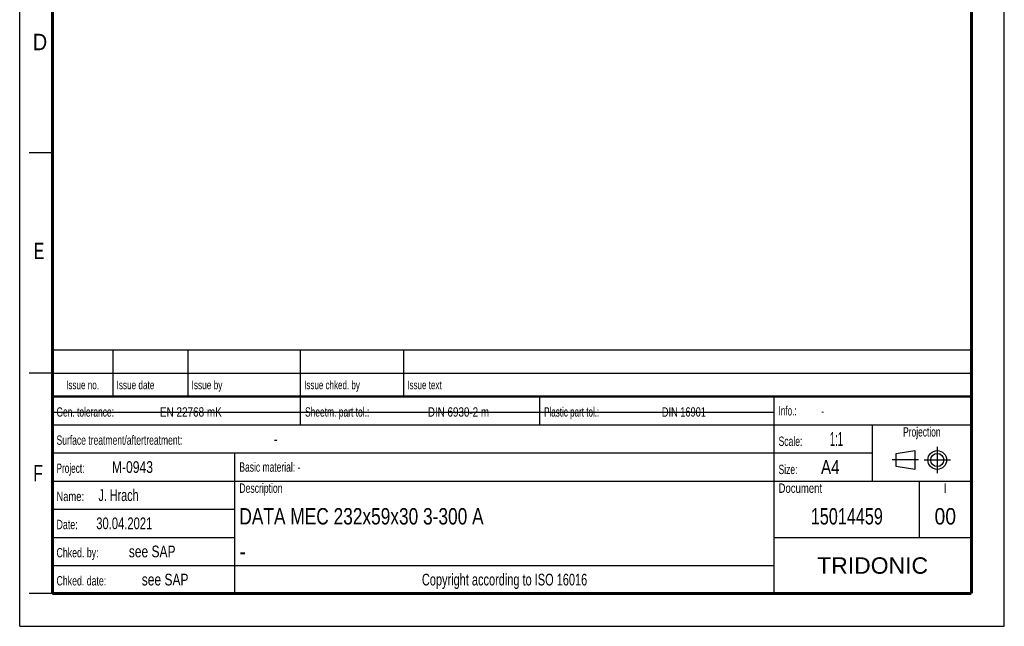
# Model space of a CAD drawing. Header units: millimetres. Extents: x 0 to 210, y 0 to 297.
# Tile 1 of 12: x 0 to 210, y 0 to 129. Entities that reach past the tile are written whole.
import ezdxf
from ezdxf.enums import TextEntityAlignment as Align

# ---------------------------------------------------------------- set-up
doc = ezdxf.new("R2010")
doc.units = ezdxf.units.MM
doc.header["$LTSCALE"] = 19.36
doc.linetypes.add('CENTER', pattern=[0.6, 0.375, -0.075, 0.075, -0.075])
doc.layers.get('0').update_dxf_attribs({"linetype": 'CONTINUOUS'})
doc.layers.add('DEFAULT_1', color=7, linetype='CENTER')
doc.layers.add('Z_NOTICE', color=7, linetype='CONTINUOUS')
doc.styles.get("Standard").update_dxf_attribs({"font": 'txt', "width": 0.7})
doc.styles.add('TEXTSTYLE_2', font='txt', dxfattribs={"width": 0.75})
doc.styles.add('TEXTSTYLE_5', font='arial.ttf')

# ---------------------------------------------------------------- blocks, each defined once
blk = doc.blocks.new('PROJEKTIONSMETHODE_BL0', base_point=(192.31, 35.47))
at = {"color": 2, "linetype": 'CONTINUOUS'}
for p, q in [((186.91, 36.87), (190.91, 37.47)), ((186.91, 34.07), (186.91, 36.87)), ((190.91, 37.47), (190.91, 33.47)), ((190.91, 33.47), (186.91, 34.07))]:
    blk.add_line(p, q, dxfattribs=at)
for radius in [2, 1.4]:
    blk.add_circle((195.71, 35.47), radius, dxfattribs=at)
at = {"layer": 'DEFAULT_1', "color": 2, "linetype": 'CENTER'}
for p, q in [((195.71, 38.27), (195.71, 32.67)), ((191.71, 35.47), (186.11, 35.47)), ((192.91, 35.47), (198.5, 35.47))]:
    blk.add_line(p, q, dxfattribs=at)

msp = doc.modelspace()

# ---------------------------------------------------------------- linework, layer by layer
at = {"color": 2, "linetype": 'CONTINUOUS'}
for p, q in [((0, 0), (0, 297)), ((210, 0), (210, 297)), ((7, 101), (2, 101)), ((6.913619, 48.960154), (6.913619, 58.960154)), ((6.913619, 58.960154), (202.913619, 58.960154)), ((19.913619, 48.960154), (19.913619, 58.960154)), ((35.913619, 48.960154), (35.913619, 58.960154)), ((59.913619, 48.960154), (59.913619, 58.960154)), ((81.913619, 48.960154), (81.913619, 58.960154)), ((202.913619, 48.960154), (202.913619, 58.960154)), ((7, 54), (2, 54)), ((6.913619, 53.960154), (202.913619, 53.960154)), ((6.913546, 6.960131), (6.913546, 48.960131)), ((6.913546, 48.960131), (202.913546, 48.960131)), ((6.913619, 48.960154), (202.913619, 48.960154)), ((59.913546, 42.960131), (59.913546, 48.960131)), ((110.913546, 42.960131), (110.913546, 48.960131)), ((160.913546, 6.960131), (160.913546, 48.960131)), ((202.913546, 6.960131), (202.913546, 48.960131)), ((6.913546, 42.960131), (202.913546, 42.960131)), ((181.913546, 30.960131), (181.913546, 42.960131)), ((6.913546, 36.960131), (181.913546, 36.960131)), ((45.913546, 6.960131), (45.913546, 36.960131)), ((6.913546, 30.960131), (202.913546, 30.960131)), ((191.913546, 18.960131), (191.913546, 30.960131)), ((6.913546, 24.960131), (45.913546, 24.960131)), ((6.913546, 18.960131), (45.913546, 18.960131)), ((160.913546, 18.960131), (202.913546, 18.960131)), ((6.913546, 12.960131), (160.913546, 12.960131)), ((7, 7), (2, 7)), ((6.913546, 6.960131), (202.913546, 6.960131)), ((0, 0), (210, 0))]:
    msp.add_line(p, q, dxfattribs=at)
at = {"color": 7, "linetype": 'CONTINUOUS'}
msp.add_line((6.94873, 45.692725), (160.74873, 45.692725), dxfattribs=at)
for points, const_width in [([(7, 7), (7, 290)], 0.7), ([(203, 7), (203, 290)], 0.7), ([(7, 49), (203, 49)], 0.5), ([(7, 7), (203, 7)], 0.7)]:
    msp.add_lwpolyline(points, dxfattribs=dict(at, const_width=const_width))

# ---------------------------------------------------------------- block references
at = {"color": 2, "linetype": 'CONTINUOUS'}
msp.add_blockref('PROJEKTIONSMETHODE_BL0', (192.305085, 35.469747), dxfattribs=at)

# ---------------------------------------------------------------- texts
at = {"color": 5, "linetype": 'CONTINUOUS', "style": 'TEXTSTYLE_2'}
for s, width, p in [('D', 0.904762, (2.807294, 122.85717)), ('E', 0.714286, (3.002453, 78.302471)), ('F', 0.714286, (2.922192, 30.897042))]:
    msp.add_text(s, height=3.5, dxfattribs=dict(at, width=width)).set_placement(p)
at = {"layer": 'Z_NOTICE', "color": 5, "linetype": 'CONTINUOUS', "style": 'TEXTSTYLE_2'}
for s, height, width, p in [('Issue date ', 1.8, 0.725108, (20.663619, 50.560154)), ('Issue by ', 1.8, 0.732804, (36.663619, 50.560154)), ('Issue chked. by', 1.8, 0.711111, (60.663619, 50.560154)), ('Issue text ', 1.8, 0.712121, (82.663619, 50.560154)), ('Gen. tolerance:', 2, 0.669841, (7.851046, 44.710131)), ('EN 22768 mK', 2, 0.792208, (29.91057, 44.710131)), ('Sheetm. part tol.:', 2, 0.67328, (60.851046, 44.710131)), ('DIN 6930-2 m', 2, 0.78373, (87.053427, 44.710131)), ('Plastic part tol.:', 2, 0.642857, (111.851046, 44.710131)), ('DIN 16901', 2, 0.73545, (136.958189, 44.710131)), ('Info.: ', 2, 0.64966, (161.851046, 44.960131)), ('Surface treatment/aftertreatment: ', 2, 0.681373, (7.851046, 38.710131)), ('Scale:  ', 2, 0.684524, (161.851046, 38.460131)), ('1:1', 3, 0.5, (172.803427, 38.460131)), ('-', 2.5, 0.714286, (54.184379, 38.710131)), ('Project: ', 2, 0.656085, (7.851046, 32.710131)), ('M-0943', 2.5, 0.77381, (19.66057, 32.710131)), ('Basic material: -', 2, 0.677871, (46.851046, 32.960131)), ('Size: ', 2, 0.678571, (161.851046, 32.460131)), (' A4', 3, 0.809524, (169.993903, 32.460131)), ('J. Hrach', 2.5, 0.6875, (16.803427, 26.710131)), ('Description', 2, 0.688312, (46.851046, 28.460131)), ('Document', 2, 0.761905, (161.851046, 28.460131)), ('Name: ', 2, 0.746032, (7.851046, 26.710131)), ('30.04.2021', 2.5, 0.714286, (16.327237, 20.710131)), ('Date: ', 2, 0.706349, (7.851046, 20.710131)), ('Chked. by: ', 2, 0.701299, (7.851046, 14.710131)), ('see SAP', 2.5, 0.765306, (23.279618, 14.710131)), ('Chked. date: ', 2, 0.699634, (7.851046, 8.710131)), ('see SAP', 2.5, 0.765306, (26.041522, 8.710131))]:
    msp.add_text(s, height=height, dxfattribs=dict(at, width=width)).set_placement(p)
for s, height, width, p in [('Issue no.', 1.8, 0.719577, (13.413619, 50.560154)), ('Projection', 2, 0.671429, (192.413546, 40.460131)), ('I', 2, 0.833333, (197.413546, 28.460131)), ('Copyright according to ISO 16016', 2.5, 0.700149, (103.413546, 8.710131))]:
    msp.add_text(s, height=height, dxfattribs=dict(at, width=width)).set_placement(p, align=Align.CENTER)
at = {"layer": 'Z_NOTICE', "color": 5, "linetype": 'CONTINUOUS', "width": 0.714286}
msp.add_text('-', height=1.8, dxfattribs=at).set_placement((170.946284, 44.960131))
at = {"layer": 'Z_NOTICE', "color": 7, "linetype": 'CONTINUOUS', "width": 0.788462}
msp.add_text('DATA MEC 232x59x30 3-300 A', height=3.5, dxfattribs=at).set_placement((46.851046, 21.710131))
at = {"layer": 'Z_NOTICE', "color": 7, "linetype": 'CONTINUOUS', "style": 'TEXTSTYLE_2'}
for s, width, p in [('15014459', 0.738095, (176.413546, 21.710131)), ('00', 0.880952, (197.413546, 21.710131))]:
    msp.add_text(s, height=3.5, dxfattribs=dict(at, width=width)).set_placement(p, align=Align.CENTER)
at = {"layer": 'Z_NOTICE', "color": 7, "linetype": 'CONTINUOUS', "style": 'TEXTSTYLE_2', "width": 0.904762}
msp.add_text('-', height=3.5, dxfattribs=at).set_placement((46.851046, 14.210131))
at = {"layer": 'Z_NOTICE', "color": 5, "linetype": 'CONTINUOUS', "style": 'TEXTSTYLE_5'}
msp.add_text('TRIDONIC', height=3.5, dxfattribs=at).set_placement((181.913546, 11.210131), align=Align.CENTER)

doc.saveas('drawing.dxf')
